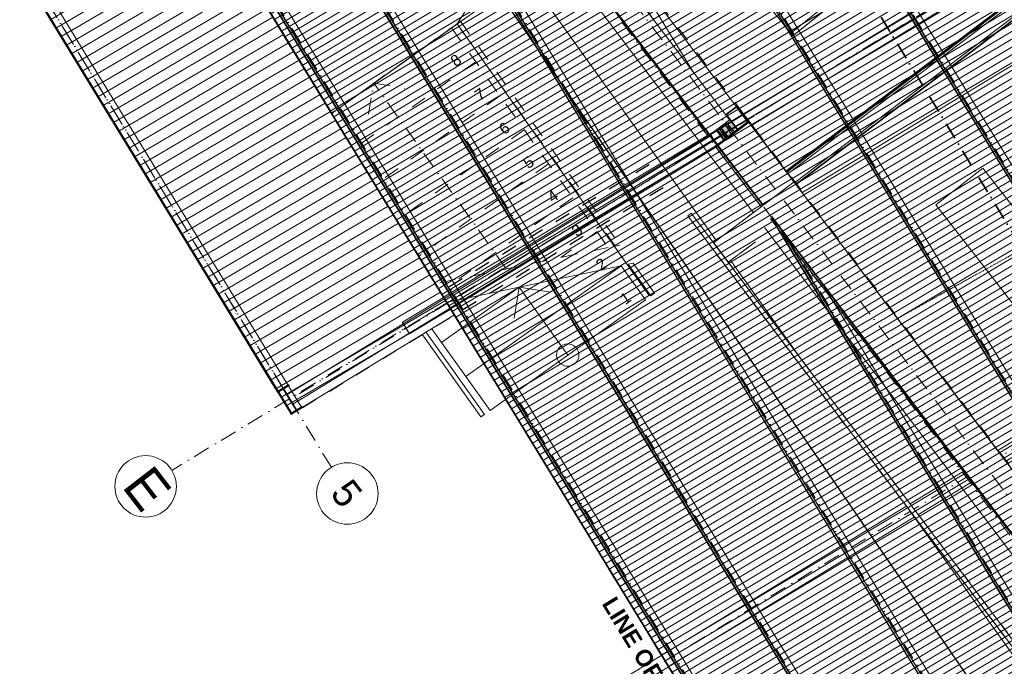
# Model space of a CAD drawing. Header units: millimetres. Extents: x -738537 to 1850049, y -250217 to 604013.
# Tile 197 of 204: x -152239 to -143427, y 486626 to 492414. Entities that reach past the tile are written whole.
import ezdxf

# ---------------------------------------------------------------- set-up
doc = ezdxf.new("R2010")
doc.units = ezdxf.units.MM
doc.header["$MEASUREMENT"] = 0
doc.set_wipeout_variables(frame=1)
for name, pattern in [('Dashed', [280, 140, -140]), ('DOT', [0.25, 0, -0.25]), ('Dot & Dashed', [280, 150, -60, 0, -70]), ('Hidden Line', [140, 100, -40]), ('Long Dashed', [700, 400, -300]), ('Wipeout_Contour', [1000, 0, -1000])]:
    doc.linetypes.add(name, pattern=pattern)
for name, color, linetype, lineweight in [('0_Pen_No__1', 214, 'Continuous', 35), ('0_Pen_No__128', 9, 'Continuous', 0), ('0_Pen_No__15', 7, 'Continuous', 20), ('0_Pen_No__161', 1, 'Continuous', 5), ('0_Pen_No__2', 1, 'Continuous', 25), ('0_Pen_No__3', 30, 'Continuous', 15), ('0_Pen_No__4', 5, 'Continuous', 5), ('0_Pen_No__41', 7, 'Continuous', 60), ('0_Pen_No__5', 4, 'Continuous', 5), ('0_Pen_No__6', 7, 'Continuous', 5), ('0_Pen_No__69', 255, 'Continuous', 20), ('0_Pen_No__90', 255, 'Continuous', 20)]:
    doc.layers.add(name, color=color, linetype=linetype, lineweight=lineweight)
for name, color, linetype, lineweight, true_color in [('0_Pen_No__168', 7, 'Continuous', 5, 0x996633), ('0_Pen_No__21', 7, 'Continuous', 0, 0x00ff4d), ('0_Pen_No__7', 7, 'Continuous', 5, 0x9f07ff)]:
    doc.layers.add(name, color=color, linetype=linetype, lineweight=lineweight, true_color=true_color)
doc.styles.add('GENERATED_STYLE_1', font='GOTHIC.TTF')
doc.styles.add('GENERATED_STYLE_3', font='GOTHICB.TTF')
doc.styles.add('GENERATED_STYLE_5', font='swisscbo.ttf')
pattern_1 = [(352.743617, (433276.26, 499609), (28.419635, 223.19795), []), (352.743617, (433285.73, 499683.4), (28.419635, 223.19795), [])]

msp = doc.modelspace()

# ---------------------------------------------------------------- linework, layer by layer
at = {"layer": '0_Pen_No__3', "color": 7, "linetype": 'Continuous', "lineweight": 15}
for p, q in [((-152492, 493280), (-151902.2, 492313)), ((-152466.4, 493295.7), (-151876.6, 492328.7)), ((-151954, 492397.9), (-151928.3, 492413.5)), ((-151951, 492393.1), (-151925.4, 492408.7)), ((-151937, 492370.1), (-151911.4, 492385.8)), ((-151925.8, 492351.7), (-151900.2, 492367.3)), ((-151923.5, 492348), (-151897.9, 492363.7)), ((-151918.5, 492339.7), (-151892.9, 492355.4)), ((-151918.1, 492339.2), (-151892.5, 492354.8)), ((-151895.8, 492302.6), (-151870.2, 492318.2)), ((-151895.1, 492301.4), (-151869.5, 492317)), ((-151893.1, 492298.1), (-151867.5, 492313.7)), ((-151889.7, 492292.6), (-151864.1, 492308.2)), ((-151878, 492273.4), (-151852.4, 492289)), ((-151877.5, 492272.5), (-151851.9, 492288.2)), ((-151865.3, 492252.5), (-151839.6, 492268.1)), ((-151822.3, 492182.1), (-151796.7, 492197.7)), ((-151814.9, 492169.9), (-151789.3, 492185.5)), ((-151799.6, 492144.9), (-151774, 492160.5)), ((-151792.2, 492132.7), (-151766.6, 492148.3)), ((-151772.4, 492100.3), (-151746.8, 492115.9)), ((-151772, 492099.5), (-151746.3, 492115.1)), ((-151770.2, 492096.6), (-151744.5, 492112.2)), ((-151742.8, 492051.7), (-151717.2, 492067.3)), ((-151732.8, 492035.4), (-151707.2, 492051))]:
    msp.add_line(p, q, dxfattribs=at)
msp.add_lwpolyline([(-161459.3, 523616.4), (-162528.4, 524819), (-165486.5, 522193.5), (-164417.7, 520986.2), (-165655.5, 519885.8), (-158661.4, 512020.6), (-161000.3, 509940.8), (-160550.1, 509434.5), (-160072.2, 509869.7), (-146311.3, 491713.3), (-146288.8, 491683.7), (-141875.7, 485860.3), (-134132.3, 489842.1), (-149778.1, 515524.1), (-150456.9, 515110.5), (-159275.2, 525087.2), (-159407, 524970.1), (-159640.9, 525233.1)], close=True, dxfattribs=at)

# ---------------------------------------------------------------- next in the draw order: wipeouts: each hides what was drawn before it
at = {"color": 254, "linetype": 'Wipeout_Contour', "lineweight": 0, "ltscale": 4357763.73173579}
msp.add_wipeout([(-149231.7, 495566.4), (-151654.9, 493828.1), (-149846.7, 491292.2), (-147885.5, 492689.7), (-147704.9, 492818.4), (-142495, 485532.1), (-141870.4, 485853.3), (-149134.5, 495438.3)], dxfattribs=at)

# ---------------------------------------------------------------- next in the draw order: hatches: boundary and pattern name
at = {"layer": '0_Pen_No__128', "linetype": 'Continuous', "lineweight": 0, "true_color": 0x2f2f2f}
h = msp.add_hatch(color=250, dxfattribs=at)
h.paths.add_polyline_path([(-145028.6, 496009.4), (-147092.2, 494411.9), (-144971.7, 491672.6), (-142908.1, 493270.1)])
h.paths.add_polyline_path([(-145038.8, 492438.4), (-146441.9, 494250.9), (-145209.2, 495205.2), (-143806.1, 493392.6)], flags=0)
h = msp.add_hatch(color=250, dxfattribs=at)
h.paths.add_polyline_path([(-140045.3, 489571.9), (-142374.4, 492580.7), (-144438, 490983.2), (-141720.2, 487472.2), (-139656.6, 489069.7)])
h.paths.add_polyline_path([(-141780.2, 488228.9), (-143787.7, 490822.2), (-142555, 491776.4), (-140547.5, 489183.2)], flags=0)

# ---------------------------------------------------------------- next in the draw order: linework, layer by layer
at = {"layer": '0_Pen_No__1', "color": 7, "linetype": 'Long Dashed', "lineweight": 35}
msp.add_line((-160444, 509624.4), (-144264.2, 483065.7), dxfattribs=at)
at = {"layer": '0_Pen_No__15', "color": 7, "linetype": 'Continuous', "lineweight": 20}
msp.add_line((-149846.7, 491292.2), (-151654.9, 493828.1), dxfattribs=at)
at = {"layer": '0_Pen_No__3', "color": 7, "linetype": 'Continuous', "lineweight": 15}
for p, q in [((-151902.2, 492313), (-151002.2, 490837.5)), ((-151876.6, 492328.7), (-150976.6, 490853.1)), ((-151707.4, 491993.6), (-151681.7, 492009.2)), ((-151687.5, 491961), (-151661.9, 491976.7)), ((-151664.9, 491923.9), (-151639.3, 491939.5)), ((-151662, 491919.2), (-151636.4, 491934.8)), ((-151644.3, 491890.2), (-151618.7, 491905.8)), ((-151633.2, 491872.1), (-151607.6, 491887.7)), ((-151630.5, 491867.6), (-151604.9, 491883.2)), ((-151627.4, 491862.5), (-151601.8, 491878.2)), ((-151623, 491855.2), (-151597.3, 491870.8)), ((-151622.2, 491853.9), (-151596.6, 491869.5)), ((-151616.2, 491844.1), (-151590.5, 491859.7)), ((-151613.3, 491839.4), (-151587.7, 491855)), ((-151591.9, 491804.3), (-151566.3, 491819.9)), ((-151591.8, 491804.2), (-151566.2, 491819.8)), ((-151591.7, 491804), (-151566.1, 491819.7)), ((-151590.8, 491802.5), (-151565.2, 491818.1)), ((-151574.8, 491776.2), (-151549.1, 491791.8)), ((-151556.8, 491746.7), (-151531.2, 491762.3)), ((-151519, 491684.8), (-151493.4, 491700.4)), ((-151511.4, 491672.4), (-151485.8, 491688)), ((-151509.6, 491669.3), (-151484, 491684.9)), ((-151484.2, 491627.8), (-151458.6, 491643.4)), ((-151477.8, 491617.2), (-151452.2, 491632.9)), ((-151446.9, 491566.6), (-151421.3, 491582.3)), ((-151425, 491530.7), (-151399.4, 491546.3)), ((-151415.7, 491515.3), (-151390.1, 491531)), ((-151413.4, 491511.6), (-151387.8, 491527.2)), ((-151412.4, 491510), (-151386.8, 491525.7)), ((-151411.1, 491507.9), (-151385.5, 491523.5)), ((-151406.2, 491499.9), (-151380.6, 491515.5)), ((-151404.6, 491497.2), (-151379, 491512.9)), ((-151383.5, 491462.6), (-151357.9, 491478.3)), ((-151378.3, 491454), (-151352.7, 491469.7)), ((-151371, 491442.1), (-151345.4, 491457.8)), ((-151356.3, 491418), (-151330.7, 491433.6)), ((-151355.9, 491417.4), (-151330.3, 491433)), ((-151355.2, 491416.2), (-151329.6, 491431.8)), ((-151340.8, 491392.5), (-151315.1, 491408.1)), ((-151330.8, 491376.2), (-151305.2, 491391.9)), ((-151317.4, 491354.3), (-151291.8, 491369.9)), ((-151308.5, 491339.7), (-151282.9, 491355.3)), ((-151298.3, 491322.8), (-151272.6, 491338.5)), ((-151289.6, 491308.7), (-151264, 491324.3)), ((-151252.1, 491247.2), (-151226.5, 491262.8)), ((-151250.4, 491244.4), (-151224.8, 491260.1)), ((-151239.8, 491227), (-151214.2, 491242.7)), ((-151239.2, 491226), (-151213.6, 491241.6)), ((-151233.9, 491217.4), (-151208.3, 491233)), ((-151193.8, 491151.6), (-151168.2, 491167.2)), ((-151193, 491150.2), (-151167.3, 491165.8)), ((-151154.6, 491087.3), (-151129, 491102.9)), ((-151153.7, 491085.8), (-151128.1, 491101.4)), ((-151147.2, 491075.1), (-151121.6, 491090.8)), ((-151146.6, 491074.3), (-151121, 491089.9)), ((-151131.8, 491049.9), (-151106.2, 491065.5)), ((-151120.5, 491031.5), (-151094.9, 491047.1)), ((-151109.9, 491014), (-151084.3, 491029.7)), ((-151109, 491012.5), (-151083.4, 491028.1)), ((-151102.8, 491002.5), (-151077.2, 491018.1)), ((-151098.8, 490995.8), (-151073.2, 491011.4)), ((-151094.8, 490989.2), (-151069.1, 491004.8)), ((-151075.3, 490957.3), (-151049.7, 490972.9)), ((-151073, 490953.5), (-151047.4, 490969.1)), ((-151047.8, 490912.2), (-151022.2, 490927.8)), ((-151045.5, 490908.4), (-151019.9, 490924.1)), ((-151035.1, 490891.4), (-151009.5, 490907)), ((-151004.2, 490840.7), (-150978.6, 490856.3)), ((-151002.2, 490837.5), (-150824.4, 490546)), ((-151002.1, 490837.3), (-150976.5, 490852.9)), ((-150982.7, 490805.5), (-150957.1, 490821.1)), ((-150982.2, 490804.7), (-150956.6, 490820.3)), ((-150981.2, 490803), (-150955.6, 490818.7)), ((-150978.2, 490798.2), (-150952.6, 490813.8)), ((-150976.6, 490853.1), (-150798.8, 490561.6)), ((-150969.5, 490783.9), (-150943.9, 490799.5)), ((-150945.9, 490745.1), (-150920.2, 490760.7)), ((-150944.9, 490743.6), (-150919.3, 490759.2)), ((-150928.5, 490716.6), (-150902.9, 490732.2)), ((-150900.1, 490670.1), (-150874.5, 490685.7)), ((-150891.9, 490656.7), (-150866.3, 490672.3)), ((-150881, 490638.7), (-150855.3, 490654.3)), ((-150863.2, 490609.5), (-150837.6, 490625.2)), ((-150857.1, 490599.5), (-150831.5, 490615.2)), ((-150842.4, 490575.5), (-150816.8, 490591.1)), ((-150840.3, 490572), (-150814.7, 490587.7)), ((-150824.4, 490546), (-149993, 489182.8)), ((-150816.9, 490533.6), (-150791.2, 490549.2)), ((-150798.8, 490561.6), (-149967.4, 489198.4)), ((-150796.3, 490499.9), (-150770.7, 490515.5)), ((-150794.2, 490496.3), (-150768.5, 490512)), ((-150789, 490487.8), (-150763.3, 490503.4)), ((-150782.6, 490477.5), (-150757, 490493.1)), ((-150769.7, 490456.3), (-150744.1, 490471.9)), ((-150752.4, 490427.9), (-150726.8, 490443.5)), ((-150743.6, 490413.4), (-150718, 490429.1)), ((-150731, 490392.8), (-150705.4, 490408.4)), ((-150724.4, 490382), (-150698.8, 490397.6)), ((-150705.5, 490350.9), (-150679.9, 490366.6)), ((-150702.8, 490346.6), (-150677.2, 490362.2)), ((-150699, 490340.3), (-150673.3, 490355.9)), ((-150690.6, 490326.6), (-150665, 490342.2)), ((-150681.3, 490311.3), (-150655.7, 490327)), ((-150674.1, 490299.6), (-150648.5, 490315.2)), ((-150655.8, 490269.5), (-150630.2, 490285.1)), ((-150652.2, 490263.6), (-150626.6, 490279.2)), ((-150638.5, 490241.1), (-150612.8, 490256.7)), ((-150635, 490235.4), (-150609.4, 490251.1)), ((-150628.3, 490224.5), (-150602.7, 490240.1)), ((-150612.2, 490198.1), (-150586.6, 490213.7)), ((-150578.2, 490142.3), (-150552.6, 490157.9)), ((-150576.9, 490140.1), (-150551.3, 490155.7)), ((-150565.9, 490122.1), (-150540.3, 490137.7)), ((-150565.4, 490121.3), (-150539.8, 490136.9)), ((-150555, 490104.2), (-150529.3, 490119.8)), ((-150547.4, 490091.8), (-150521.8, 490107.4)), ((-150546.6, 490090.5), (-150521, 490106.1)), ((-150506.5, 490024.7), (-150480.9, 490040.3)), ((-150504.8, 490022), (-150479.2, 490037.6)), ((-150479.9, 489981), (-150454.2, 489996.7)), ((-150473.6, 489970.7), (-150448, 489986.3)), ((-150469, 489963.2), (-150443.4, 489978.8)), ((-150459.7, 489948), (-150434.1, 489963.6)), ((-150435.4, 489908.1), (-150409.8, 489923.7)), ((-150432.5, 489903.4), (-150406.9, 489919)), ((-150409, 489864.9), (-150383.4, 489880.5)), ((-150401.4, 489852.5), (-150375.8, 489868.1)), ((-150399.2, 489848.8), (-150373.6, 489864.5)), ((-150389.5, 489832.9), (-150363.9, 489848.5)), ((-150374, 489807.5), (-150348.4, 489823.1)), ((-150364.8, 489792.4), (-150339.2, 489808)), ((-150350, 489768.1), (-150324.4, 489783.7)), ((-150313.7, 489708.6), (-150288.1, 489724.3)), ((-150310.8, 489703.8), (-150285.2, 489719.4)), ((-150300.4, 489686.8), (-150274.8, 489702.4)), ((-150297.6, 489682.2), (-150272, 489697.8)), ((-150296.1, 489679.8), (-150270.5, 489695.4)), ((-150275.9, 489646.7), (-150250.3, 489662.3)), ((-150269.5, 489636.1), (-150243.9, 489651.8)), ((-150268.9, 489635.1), (-150243.3, 489650.7)), ((-150267.2, 489632.4), (-150241.6, 489648)), ((-150260.9, 489622.1), (-150235.3, 489637.7)), ((-150236.8, 489582.5), (-150211.2, 489598.1)), ((-150234.7, 489579.1), (-150209.1, 489594.8)), ((-150233.3, 489576.9), (-150207.7, 489592.5)), ((-150199.1, 489520.7), (-150173.5, 489536.3)), ((-150168.4, 489470.5), (-150142.8, 489486.1)), ((-150165.7, 489465.9), (-150140, 489481.5)), ((-150163.8, 489462.8), (-150138.1, 489478.4)), ((-150156, 489450.1), (-150130.4, 489465.7)), ((-150149.1, 489438.8), (-150123.5, 489454.4)), ((-150123, 489396), (-150097.4, 489411.6)), ((-150122.9, 489395.8), (-150097.3, 489411.4)), ((-150087.8, 489338.2), (-150062.2, 489353.8)), ((-150086.4, 489336), (-150060.8, 489351.6)), ((-150055.9, 489285.9), (-150030.3, 489301.6)), ((-149993, 489182.8), (-149967.4, 489198.4)), ((-149993, 489182.8), (-149934.3, 489086.6)), ((-149967.4, 489198.4), (-149908.7, 489102.2)), ((-149831.8, 489149.1), (-149934.3, 489086.6)), ((-149875.3, 489111.1), (-149826.7, 489140.7)), ((-149826.7, 489140.7), (-149831.8, 489149.1)), ((-149934.3, 489086.6), (-149908.7, 489102.2)), ((-149934.3, 489086.6), (-149929.2, 489078.2)), ((-149929.2, 489078.2), (-149880.6, 489107.8)), ((-149880.6, 489107.8), (-149765.8, 488919.7)), ((-149760.5, 488922.9), (-149875.3, 489111.1)), ((-149765.8, 488919.7), (-149814.4, 488890)), ((-149814.4, 488890), (-149809.3, 488881.7)), ((-149809.3, 488881.7), (-149706.9, 488944.2)), ((-149712, 488952.5), (-149760.5, 488922.9)), ((-149706.9, 488944.2), (-149712, 488952.5))]:
    msp.add_line(p, q, dxfattribs=at)
for points in [[(-145028.6, 496009.4), (-147092.2, 494411.9), (-144971.7, 491672.6), (-142908.1, 493270.1)], [(-149231.7, 495566.4), (-151654.9, 493828.1), (-149846.7, 491292.2), (-147885.5, 492689.7), (-147704.9, 492818.4), (-142495, 485532.1), (-141870.4, 485853.3), (-149134.5, 495438.3)], [(-140045.3, 489571.9), (-142374.4, 492580.7), (-144438, 490983.2), (-141720.2, 487472.2), (-139656.6, 489069.7)], [(-141780.2, 488228.9), (-143787.7, 490822.2), (-142555, 491776.4), (-140547.5, 489183.2)]]:
    msp.add_lwpolyline(points, close=True, dxfattribs=at)
at = {"layer": '0_Pen_No__5', "color": 7, "linetype": 'Dot & Dashed', "lineweight": 5}
for p, q in [((-149449.8, 488407.4), (-153263.4, 494660)), ((-150877.1, 488380.1), (-150877.1, 488380.1)), ((-150877.1, 488380.1), (-150877.1, 488380.1)), ((-149449.8, 488407.4), (-149449.8, 488407.4)), ((-149449.8, 488407.4), (-149449.8, 488407.4))]:
    msp.add_line(p, q, dxfattribs=at)
at = {"layer": '0_Pen_No__5', "color": 7, "linetype": 'Continuous', "lineweight": 5}
msp.add_circle((-151112, 488237), 275, dxfattribs=at)
msp.add_circle((-151112, 488237), 275, dxfattribs=at)
at = {"layer": '0_Pen_No__5', "color": 7, "linetype": 'Dot & Dashed', "lineweight": 5}
for p in [(-150877.1, 488380.1), (-150877.1, 488380.1), (-150877.1, 488380.1), (-150877.1, 488380.1), (-149449.8, 488407.4), (-149449.8, 488407.4), (-149449.8, 488407.4), (-149449.8, 488407.4)]:
    msp.add_point(p, dxfattribs=at)
at = {"layer": '0_Pen_No__6', "color": 7, "linetype": 'Continuous', "lineweight": 5}
msp.add_line((-151510.6, 493822.6), (-149759.2, 491354.6), dxfattribs=at)
msp.add_lwpolyline([(-151476.3, 493817.4), (-151544.9, 493827.7), (-149779.6, 491340.2), (-149738.8, 491369)], close=True, dxfattribs=at)
at = {"layer": '0_Pen_No__7', "color": 250, "linetype": 'Dashed', "lineweight": 5, "true_color": 0x3f3f3f}
msp.add_line((-149846.7, 491292.2), (-149814.1, 491315.4), dxfattribs=at)

# ---------------------------------------------------------------- next in the draw order: texts
at = {"layer": '0_Pen_No__5', "color": 7, "linetype": 'Continuous', "lineweight": 5, "insert": (-151331, 488234.1), "char_height": 350, "attachment_point": 7, "rotation": 307.74362, "style": 'GENERATED_STYLE_1'}
msp.add_mtext('\\A1;{\\pql;\\fCentury Gothic|b0|i0|c0|p34;E}', dxfattribs=at)
msp.add_mtext('\\A1;{\\pql;\\fCentury Gothic|b0|i0|c0|p34;E}', dxfattribs=at)

# ---------------------------------------------------------------- next in the draw order: wipeouts: each hides what was drawn before it
at = {"color": 254, "linetype": 'Wipeout_Contour', "lineweight": 0, "ltscale": 3274114.801400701}
msp.add_wipeout([(-149340.7, 495713.2), (-141882.9, 485858.3), (-134439.9, 489683.9), (-140343.8, 499375), (-143093.9, 497699.8), (-144273.6, 499635.7)], dxfattribs=at)

# ---------------------------------------------------------------- next in the draw order: hatches: boundary and pattern name
at = {"layer": '0_Pen_No__128', "linetype": 'Continuous', "lineweight": 0}
h = msp.add_hatch(dxfattribs=at)
h.set_pattern_fill('PATTERN__TILES_ANGLED', color=9, style=0, pattern_type=2)
h.set_pattern_definition([(31.22, (-141300, 493150), (-207350, 342060), []), (121.22, (-141300, 493150), (342060, 207350), [])])
h.paths.add_polyline_path([(-149340.7, 495713.2), (-141882.9, 485858.3), (-134439.9, 489683.9), (-140343.8, 499375), (-143093.9, 497699.8), (-144273.6, 499635.7)])
at = {"layer": '0_Pen_No__7', "linetype": 'Continuous', "lineweight": 5, "true_color": 0x3f3f3f}
for points in [[(-146003.9, 491497.8), (-145902.9, 491364.6), (-145815.3, 491431.1), (-145916.2, 491564.3)], [(-145804.9, 491425.6), (-145896.5, 491356.1), (-145425.1, 490734.1), (-145333.4, 490803.6)]]:
    msp.add_hatch(color=250, dxfattribs=at).paths.add_polyline_path(points)

# ---------------------------------------------------------------- next in the draw order: linework, layer by layer
at = {"layer": '0_Pen_No__1', "color": 7, "linetype": 'Dot & Dashed', "lineweight": 35}
msp.add_line((-157791, 514205), (-135467, 477560.9), dxfattribs=at)
at = {"layer": '0_Pen_No__1', "color": 7, "linetype": 'Continuous', "lineweight": 35}
for p, q in [((-145824.6, 491633.7), (-145916.2, 491564.3)), ((-145824.6, 491633.7), (-145916.2, 491564.3)), ((-145916.2, 491564.3), (-146003.9, 491497.8)), ((-145916.2, 491564.3), (-146003.9, 491497.8)), ((-145916.2, 491564.3), (-145815.3, 491431.1)), ((-146063.7, 491452.5), (-146095.5, 491428.4)), ((-146063.7, 491452.5), (-146095.5, 491428.4)), ((-146063.7, 491452.5), (-146095.5, 491428.4)), ((-146003.9, 491497.8), (-146063.7, 491452.5)), ((-146003.9, 491497.8), (-146063.7, 491452.5)), ((-146003.9, 491497.8), (-145902.9, 491364.6)), ((-145896.5, 491356.1), (-145425.1, 490734.1)), ((-145804.9, 491425.6), (-145333.4, 490803.6)), ((-145281.6, 490842.8), (-145333.4, 490803.6)), ((-145281.6, 490842.8), (-145333.4, 490803.6)), ((-145241.8, 490873), (-145281.6, 490842.8)), ((-145241.8, 490873), (-145281.6, 490842.8)), ((-145241.8, 490873), (-145281.6, 490842.8)), ((-145425.1, 490734.1), (-145516.7, 490664.6)), ((-145425.1, 490734.1), (-145516.7, 490664.6)), ((-145333.4, 490803.6), (-145425.1, 490734.1)), ((-145333.4, 490803.6), (-145425.1, 490734.1))]:
    msp.add_line(p, q, dxfattribs=at)
for points in [[(-145289.9, 490940.3), (-142329, 493185.7)], [(-145723.6, 491500.5), (-145824.6, 491633.7)], [(-146095.5, 491428.4), (-145994.6, 491295.1)], [(-145994.6, 491295.1), (-145723.6, 491500.5)], [(-145713.2, 491495.1), (-145988.2, 491286.7)], [(-145241.8, 490873), (-145713.2, 491495.1)], [(-145988.2, 491286.7), (-145516.7, 490664.6)], [(-145377.5, 491055.9), (-145362.4, 491035.9)]]:
    msp.add_lwpolyline(points, dxfattribs=at)
at = {"layer": '0_Pen_No__15', "color": 7, "linetype": 'Continuous', "lineweight": 20}
msp.add_line((-149846.7, 491292.2), (-148325.2, 492377.1), dxfattribs=at)
at = {"layer": '0_Pen_No__168', "color": 25, "linetype": 'Continuous', "lineweight": 5, "true_color": 0x996633}
msp.add_lwpolyline([(-149340.7, 495713.2), (-141882.9, 485858.3), (-134439.9, 489683.9), (-140343.8, 499375), (-143093.9, 497699.8), (-144273.6, 499635.7)], close=True, dxfattribs=at)
at = {"layer": '0_Pen_No__2', "color": 7, "linetype": 'Continuous', "lineweight": 25}
for p, q in [((-144399.4, 489731.2), (-147944.5, 493857.9)), ((-142949, 485362.4), (-148047.4, 492804.3)), ((-138247.8, 478704.2), (-144399.4, 489731.2))]:
    msp.add_line(p, q, dxfattribs=at)
at = {"layer": '0_Pen_No__2', "color": 7, "linetype": 'DOT', "lineweight": 25}
msp.add_line((-144399.4, 489731.2), (-141779.5, 491192.8), dxfattribs=at)
at = {"layer": '0_Pen_No__2', "color": 7, "linetype": 'Dashed', "lineweight": 25}
for p, q in [((-149831.8, 489149.1), (-146541.1, 491156.9)), ((-149706.9, 488944.2), (-146395.4, 490964.6))]:
    msp.add_line(p, q, dxfattribs=at)
at = {"layer": '0_Pen_No__2', "color": 7, "linetype": 'Continuous', "lineweight": 25}
for points in [[(-145896.5, 491356.1), (-145804.9, 491425.6), (-145742, 491342.7), (-145833.7, 491273.2)], [(-145487.9, 490817), (-145396.2, 490886.4), (-145333.4, 490803.6), (-145425.1, 490734.1)]]:
    msp.add_lwpolyline(points, close=True, dxfattribs=at)
at = {"layer": '0_Pen_No__21', "color": 100, "linetype": 'Continuous', "lineweight": 0, "true_color": 0x00ff4d}
for p, q in [((-142403.8, 493279.5), (-145362.4, 491035.9)), ((-145302, 490956.3), (-142341.5, 493201.3))]:
    msp.add_line(p, q, dxfattribs=at)
msp.add_lwpolyline([(-145362.4, 491035.9), (-145302, 490956.3)], dxfattribs=at)
at = {"layer": '0_Pen_No__3', "color": 7, "linetype": 'Continuous', "lineweight": 15}
for p, q in [((-147543, 493901.1), (-145824.6, 491633.7)), ((-147813.9, 493695.8), (-146095.5, 491428.4)), ((-145818.3, 491645.3), (-145823.9, 491641.1)), ((-145818.3, 491645.3), (-145823.9, 491641.1)), ((-145823.9, 491641.1), (-145718.5, 491502)), ((-145603.3, 491361.6), (-145818.3, 491645.3)), ((-146098.8, 491432.7), (-146104.4, 491428.5)), ((-146104.4, 491428.5), (-145889.4, 491144.8)), ((-145993.4, 491293.6), (-146098.8, 491432.7)), ((-145718.5, 491502), (-145993.4, 491293.6)), ((-145989.2, 491288.1), (-145714.3, 491496.5)), ((-145714.3, 491496.5), (-145608.9, 491357.4)), ((-145608.9, 491357.4), (-145603.3, 491361.6)), ((-145883.8, 491149), (-145989.2, 491288.1)), ((-145889.4, 491144.8), (-145883.8, 491149)), ((-141859.4, 486409.9), (-145241.8, 490873)), ((-142134.3, 486201.5), (-145516.7, 490664.6))]:
    msp.add_line(p, q, dxfattribs=at)
at = {"layer": '0_Pen_No__3', "color": 7, "linetype": 'Hidden Line', "lineweight": 15}
for points in [[(-145309.2, 490962), (-146030.1, 490417.7)], [(-146229, 490681.9), (-146260.9, 490657.8)], [(-146260.9, 490657.8), (-142063.5, 485085.2)], [(-142051.9, 485136.3), (-146229, 490681.9)], [(-146030.1, 490417.7), (-145897.6, 490242.2)], [(-145897.6, 490242.2), (-145655.2, 490425.2)]]:
    msp.add_lwpolyline(points, dxfattribs=at)
at = {"layer": '0_Pen_No__4', "color": 7, "linetype": 'Continuous', "lineweight": 5}
for p, q in [((-145338.6, 492293.2), (-144894.5, 492649.9)), ((-144875.7, 492626.5), (-145319.8, 492269.8)), ((-145319.8, 492269.8), (-145338.6, 492293.2))]:
    msp.add_line(p, q, dxfattribs=at)
msp.add_lwpolyline([(-146134.3, 494241.5), (-144852.3, 492645.3), (-145319.8, 492269.8), (-146601.8, 493866.1)], close=True, dxfattribs=at)
at = {"layer": '0_Pen_No__41', "color": 7, "linetype": 'Continuous', "lineweight": 60}
for points in [[(-142419.4, 493299.1), (-145377.5, 491055.9)], [(-145302, 490956.3), (-145289.9, 490940.3)]]:
    msp.add_lwpolyline(points, dxfattribs=at)
at = {"layer": '0_Pen_No__5', "color": 7, "linetype": 'Dot & Dashed', "lineweight": 5}
for p, q in [((-170943, 524499.7), (-136359.9, 478867.9)), ((-135238.8, 497907.2), (-150877.1, 488380.1)), ((-149116.8, 491567), (-149070.1, 491846)), ((-149070.1, 491846), (-148791.1, 491799.2)), ((-147884.6, 490183.3), (-149070.1, 491846))]:
    msp.add_line(p, q, dxfattribs=at)
at = {"layer": '0_Pen_No__5', "color": 7, "linetype": 'Continuous', "lineweight": 5}
for p, q in [((-147815.2, 489741.5), (-147768.5, 490020.5)), ((-147768.5, 490020.5), (-147489.5, 489973.7)), ((-147334.6, 489412), (-147768.5, 490020.5))]:
    msp.add_line(p, q, dxfattribs=at)
msp.add_circle((-149306.6, 488172.6), 275, dxfattribs=at)
msp.add_circle((-149306.6, 488172.6), 275, dxfattribs=at)
for start, end in [(35.49032, 215.49032), (215.49032, 35.49032)]:
    msp.add_arc((-147334.6, 489412), 100, start, end, dxfattribs=at)
at = {"layer": '0_Pen_No__6', "color": 7, "linetype": 'Continuous', "lineweight": 5}
for p, q in [((-147776.6, 493630), (-146148.8, 491482.1)), ((-146109, 491512.3), (-147736.8, 493660.2)), ((-146109, 491512.3), (-146148.8, 491482.1)), ((-146148.8, 491482.1), (-146103.5, 491422.3)), ((-146063.7, 491452.5), (-146109, 491512.3)), ((-143619.3, 491084.6), (-144040.6, 490756.6)), ((-142671.3, 489867.1), (-143619.3, 491084.6)), ((-145236.3, 490783), (-145281.6, 490842.8)), ((-145241.8, 490873), (-145196.5, 490813.2)), ((-145196.5, 490813.2), (-145236.3, 490783)), ((-145196.5, 490813.2), (-141904.7, 486469.7)), ((-141944.5, 486439.5), (-145236.3, 490783)), ((-144040.6, 490756.6), (-143092.5, 489539.1))]:
    msp.add_line(p, q, dxfattribs=at)
at = {"layer": '0_Pen_No__69', "color": 255, "linetype": 'Dot & Dashed', "lineweight": 20}
for p, q in [((-136059.6, 493016.1), (-146846.8, 486441.5)), ((-145969.8, 491303.3), (-141946.1, 486031.6))]:
    msp.add_line(p, q, dxfattribs=at)
at = {"layer": '0_Pen_No__7', "color": 250, "linetype": 'Continuous', "lineweight": 5, "true_color": 0x3f3f3f}
for p, q in [((-148325.2, 492377.1), (-148047.4, 492804.3)), ((-146608.9, 489946.9), (-148325.2, 492377.1)), ((-146856.3, 490211.9), (-148246.7, 489220.5)), ((-147768.5, 490020.5), (-148463.6, 489524.8)), ((-146639.4, 489907.7), (-148029.7, 488916.3))]:
    msp.add_line(p, q, dxfattribs=at)
at = {"layer": '0_Pen_No__7', "color": 250, "linetype": 'Dashed', "lineweight": 5, "true_color": 0x3f3f3f}
for p, q in [((-148326.1, 492376.5), (-148293.5, 492399.7)), ((-148293.5, 492399.7), (-146865.6, 490397.2)), ((-149765.3, 491350.3), (-148374.9, 492341.6)), ((-148374.9, 492341.6), (-146972.5, 490374.7)), ((-146908.4, 490388.2), (-148326.1, 492376.5)), ((-148158, 492037.4), (-149548.3, 491046)), ((-147941, 491733.1), (-149331.4, 490741.8)), ((-147724.1, 491428.9), (-149114.5, 490437.5)), ((-148796.7, 489991.9), (-149765.3, 491350.3)), ((-148903.5, 489969.5), (-149846.7, 491292.2)), ((-149814.1, 491315.4), (-148860.8, 489978.4)), ((-147507.2, 491124.6), (-148897.5, 490133.3)), ((-147290.2, 490820.4), (-148308.5, 490094.3)), ((-147073.3, 490516.2), (-147396.4, 490285.8)), ((-146972.5, 490374.7), (-148796.7, 489991.9)), ((-146865.6, 490397.2), (-146908.4, 490388.2)), ((-148860.8, 489978.4), (-148903.5, 489969.5))]:
    msp.add_line(p, q, dxfattribs=at)
at = {"layer": '0_Pen_No__7', "color": 250, "linetype": 'Continuous', "lineweight": 5, "true_color": 0x3f3f3f}
for points in [[(-146639.4, 489907.7), (-148029.7, 488916.3), (-148680.6, 489829), (-146856.3, 490211.9)], [(-146558, 489965.7), (-146590.6, 489942.5), (-146792.2, 490225.4), (-146749.5, 490234.3)], [(-148078.6, 488881.5), (-148111.2, 488858.2), (-148787.4, 489806.6), (-148744.7, 489815.6)]]:
    msp.add_lwpolyline(points, close=True, dxfattribs=at)
at = {"layer": '0_Pen_No__90', "color": 255, "linetype": 'Continuous', "lineweight": 20}
for p, q in [((-145981.8, 491444.9), (-148232.7, 494393.8)), ((-136090.9, 493067.3), (-146860.2, 486503.6)), ((-136028.4, 492964.9), (-146797.7, 486401.1)), ((-146021.5, 491414.5), (-145981.8, 491444.9)), ((-146050.8, 491376.8), (-147948.7, 490217.4)), ((-146061.3, 491384.2), (-146021.5, 491414.5)), ((-146024.7, 491334.1), (-146050.8, 491376.8)), ((-147896.6, 490132.1), (-145998.7, 491291.5)), ((-145998.7, 491291.5), (-146024.7, 491334.1)), ((-145969.8, 491303.3), (-146009.5, 491273)), ((-146009.5, 491273), (-143997.7, 488637.2)), ((-145930, 491333.7), (-145969.8, 491303.3)), ((-143918.2, 488697.8), (-145930, 491333.7)), ((-141906.3, 486062), (-143918.2, 488697.8)), ((-143997.7, 488637.2), (-141985.8, 486001.3))]:
    msp.add_line(p, q, dxfattribs=at)

# ---------------------------------------------------------------- next in the draw order: texts
at = {"layer": '0_Pen_No__5', "color": 7, "linetype": 'Continuous', "lineweight": 5, "insert": (-149470.2, 488169.4), "char_height": 250, "attachment_point": 7, "rotation": 307.74362, "style": 'GENERATED_STYLE_1'}
msp.add_mtext('\\A1;{\\pql;\\fCentury Gothic|b0|i0|c0|p34;5}', dxfattribs=at)
msp.add_mtext('\\A1;{\\pql;\\fCentury Gothic|b0|i0|c0|p34;5}', dxfattribs=at)
at = {"layer": '0_Pen_No__6', "color": 7, "linetype": 'Continuous', "lineweight": 5, "insert": (-147034.9, 487186.4), "char_height": 150, "attachment_point": 7, "rotation": 301.35025, "style": 'GENERATED_STYLE_5'}
msp.add_mtext('\\A1;{\\pql;\\fArial|b1|i0|c0|p34;LINE OF ROOF ABOVE}', dxfattribs=at)
at = {"layer": '0_Pen_No__7', "color": 250, "linetype": 'Continuous', "lineweight": 5, "true_color": 0x3f3f3f, "char_height": 100, "attachment_point": 7, "rotation": 35.49032, "style": 'GENERATED_STYLE_3'}
for s, insert in [('\\A1;{\\pql;\\fArial|b0|i0|c0|p34;8}', (-148337.4, 491986)), ('\\A1;{\\pql;\\fArial|b0|i0|c0|p34;7}', (-148121.4, 491683.1)), ('\\A1;{\\pql;\\fArial|b0|i0|c0|p34;6}', (-147903.5, 491377.5)), ('\\A1;{\\pql;\\fArial|b0|i0|c0|p34;5}', (-147686.6, 491073.3)), ('\\A1;{\\pql;\\fArial|b0|i0|c0|p34;4}', (-147470.6, 490770.4)), ('\\A1;{\\pql;\\fArial|b0|i0|c0|p34;3}', (-147252.6, 490464.7)), ('\\A1;{\\pql;\\fArial|b0|i0|c0|p34;2}', (-147036.7, 490161.9)), ('\\A1;{\\pql;\\fArial|b0|i0|c0|p34;1}', (-146819.8, 489857.6))]:
    msp.add_mtext(s, dxfattribs=dict(at, insert=insert))

# ---------------------------------------------------------------- next in the draw order: wipeouts: each hides what was drawn before it
at = {"color": 254, "linetype": 'Wipeout_Contour', "lineweight": 0, "ltscale": 2183218.310829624}
msp.add_wipeout([(-151142, 494355.4), (-152601.3, 493466.4), (-149808.6, 488882.2), (-148349.2, 489771.2)], dxfattribs=at)

# ---------------------------------------------------------------- next in the draw order: hatches: boundary and pattern name
at = {"layer": '0_Pen_No__7', "linetype": 'Continuous', "lineweight": 5, "true_color": 0x3f3f3f}
h = msp.add_hatch(dxfattribs=at)
h.set_pattern_fill('HATCH__BRICK', color=250, style=0, pattern_type=2)
h.set_pattern_definition([(30.4483, (-150475.28, 491618.81), (-45.6085, 77.5878), [])])
h.paths.add_polyline_path([(-151142, 494355.4), (-152601.3, 493466.4), (-149808.6, 488882.2), (-148349.2, 489771.2)])
h = msp.add_hatch(dxfattribs=at)
h.set_pattern_fill('STEEL', color=250, style=0, pattern_type=2)
h.set_pattern_definition(pattern_1)
h.paths.add_polyline_path([(-149809.3, 488881.7), (-149706.9, 488944.2), (-149712, 488952.5), (-149760.5, 488922.9), (-149875.3, 489111.1), (-149826.7, 489140.7), (-149831.8, 489149.1), (-149934.3, 489086.6), (-149929.2, 489078.2), (-149880.6, 489107.8), (-149765.8, 488919.7), (-149814.4, 488890)])

# ---------------------------------------------------------------- next in the draw order: linework, layer by layer
at = {"layer": '0_Pen_No__1', "color": 7, "linetype": 'Long Dashed', "lineweight": 35}
msp.add_line((-160444, 509624.4), (-144272.3, 483079.1), dxfattribs=at)
at = {"layer": '0_Pen_No__3', "color": 7, "linetype": 'Continuous', "lineweight": 15}
for p, q in [((-149831.8, 489149.1), (-149934.3, 489086.6)), ((-149875.3, 489111.1), (-149826.7, 489140.7)), ((-149826.7, 489140.7), (-149831.8, 489149.1)), ((-149934.3, 489086.6), (-149929.2, 489078.2)), ((-149929.2, 489078.2), (-149880.6, 489107.8)), ((-149880.6, 489107.8), (-149765.8, 488919.7)), ((-149760.5, 488922.9), (-149875.3, 489111.1)), ((-149765.8, 488919.7), (-149814.4, 488890)), ((-149814.4, 488890), (-149809.3, 488881.7)), ((-149809.3, 488881.7), (-149706.9, 488944.2)), ((-149712, 488952.5), (-149760.5, 488922.9)), ((-149706.9, 488944.2), (-149712, 488952.5))]:
    msp.add_line(p, q, dxfattribs=at)
msp.add_lwpolyline([(-151142, 494355.4), (-152601.3, 493466.4), (-149808.6, 488882.2), (-148349.2, 489771.2)], close=True, dxfattribs=at)
at = {"layer": '0_Pen_No__4', "color": 7, "linetype": 'Dashed', "lineweight": 5}
msp.add_lwpolyline([(-133797, 489461), (-133796.9, 489460.9), (-144272.3, 483079.1), (-144272.4, 483079.2), (-160443.9, 509624.3), (-160444, 509624.4), (-149968.6, 516006.1), (-149968.5, 516006)], close=True, dxfattribs=at)
at = {"layer": '0_Pen_No__5', "color": 7, "linetype": 'Dot & Dashed', "lineweight": 5}
msp.add_line((-149449.8, 488407.4), (-153263.4, 494660), dxfattribs=at)
at = {"layer": '0_Pen_No__6', "color": 7, "linetype": 'Continuous', "lineweight": 5}
for p, q in [((-140110.3, 485614.7), (-156282, 512159.9)), ((-140108.4, 485615.9), (-156280.1, 512161.1)), ((-140106.7, 485616.9), (-156278.4, 512162.1)), ((-140093.3, 485625), (-156265, 512170.3)), ((-140091.5, 485626.2), (-156263.1, 512171.4)), ((-140038, 485658.7), (-156209.7, 512203.9)), ((-140964.3, 485094.4), (-157136, 511639.7)), ((-140962.4, 485095.6), (-157134.1, 511640.8)), ((-140960.7, 485096.6), (-157132.4, 511641.8)), ((-140947.3, 485104.8), (-157119, 511650)), ((-140945.5, 485105.9), (-157117.1, 511651.1)), ((-140892, 485138.4), (-157063.7, 511683.7)), ((-141818.3, 484574.2), (-157990, 511119.4)), ((-141816.4, 484575.3), (-157988.1, 511120.5)), ((-141814.7, 484576.3), (-157986.4, 511121.6)), ((-141801.3, 484584.5), (-157973, 511129.7)), ((-141799.5, 484585.6), (-157971.1, 511130.9)), ((-141746.1, 484618.2), (-157917.7, 511163.4)), ((-142597.9, 484094.4), (-158771.7, 510643.1)), ((-142670.2, 484050.4), (-158844, 510599.1)), ((-142668.3, 484051.6), (-158842.1, 510600.3)), ((-142666.6, 484052.6), (-158840.4, 510601.3)), ((-142653.2, 484060.7), (-158827, 510609.5)), ((-142651.3, 484061.9), (-158825.1, 510610.6)), ((-143451.9, 483574.1), (-159625.7, 510122.9)), ((-143524.2, 483530.1), (-159698, 510078.9)), ((-143522.3, 483531.3), (-159696.1, 510080)), ((-143520.6, 483532.3), (-159694.4, 510081)), ((-143507.2, 483540.5), (-159681, 510089.2)), ((-143505.3, 483541.6), (-159679.1, 510090.3)), ((-144198.7, 483114.1), (-160374.8, 509666.5)), ((-144196.9, 483115.2), (-160372.9, 509667.7)), ((-144143.4, 483147.8), (-160319.5, 509700.2)), ((-144215.7, 483103.8), (-160391.8, 509656.2)), ((-144213.8, 483104.9), (-160389.9, 509657.3)), ((-144212.1, 483105.9), (-160388.2, 509658.4)), ((-141781.9, 485843), (-159600.3, 509384.5)), ((-141925.4, 485734.3), (-159743.8, 509275.9))]:
    msp.add_line(p, q, dxfattribs=at)
at = {"layer": '0_Pen_No__6', "color": 7, "linetype": 'Dot & Dashed', "lineweight": 5}
for p, q in [((-140083.6, 485631), (-156255.3, 512176.2)), ((-140937.6, 485110.7), (-157109.3, 511655.9)), ((-141791.6, 484590.4), (-157963.3, 511135.7)), ((-142643.5, 484066.7), (-158817.3, 510615.4)), ((-143497.5, 483546.4), (-159671.3, 510095.1))]:
    msp.add_line(p, q, dxfattribs=at)
at = {"layer": '0_Pen_No__69', "color": 255, "linetype": 'Dot & Dashed', "lineweight": 20}
for p, q in [((-144189, 483120), (-160365.1, 509672.5)), ((-141855.7, 485791.4), (-159674.2, 509333)), ((-150523.3, 497312.3), (-146021.5, 491414.5)), ((-138011.3, 496218.2), (-148798.4, 489643.6)), ((-152565.7, 493516.2), (-149758.1, 488912.9)), ((-146024.7, 491334.1), (-149820.6, 489015.4))]:
    msp.add_line(p, q, dxfattribs=at)
at = {"layer": '0_Pen_No__90', "color": 255, "linetype": 'Continuous', "lineweight": 20}
for p, q in [((-138042.5, 496269.4), (-148811.8, 489705.7)), ((-137980, 496167), (-148749.4, 489603.2)), ((-148312.2, 494333.1), (-146061.3, 491384.2)), ((-151119.2, 491240.6), (-152523.1, 493542.2)), ((-152608.4, 493490.1), (-151204.6, 491188.5)), ((-151204.6, 491188.5), (-149800.8, 488886.9)), ((-149715.4, 488939), (-151119.2, 491240.6)), ((-147948.7, 490217.4), (-149846.6, 489058)), ((-149794.5, 488972.7), (-147896.6, 490132.1)), ((-148813.3, 489704.8), (-148811.8, 489705.7)), ((-148783.7, 489656.2), (-148813.3, 489704.8)), ((-148749.4, 489603.2), (-148811.8, 489705.7)), ((-148800, 489646.3), (-148783.7, 489656.2)), ((-148796.8, 489641), (-148800, 489646.3)), ((-148780.5, 489650.9), (-148796.8, 489641)), ((-148750.8, 489602.4), (-148780.5, 489650.9)), ((-148750.8, 489602.4), (-148749.4, 489603.2)), ((-149846.6, 489058), (-149820.6, 489015.4)), ((-149820.6, 489015.4), (-149794.5, 488972.7)), ((-149800.8, 488886.9), (-149758.1, 488912.9)), ((-149758.1, 488912.9), (-149715.4, 488939))]:
    msp.add_line(p, q, dxfattribs=at)

# ---------------------------------------------------------------- next in the draw order: wipeouts: each hides what was drawn before it
at = {"color": 254, "linetype": 'Wipeout_Contour', "lineweight": 0, "ltscale": 2162656.721291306}
msp.add_wipeout([(-145988.2, 491286.7), (-141949.3, 485957.4), (-141857.7, 486026.9), (-145896.5, 491356.1)], dxfattribs=at)

# ---------------------------------------------------------------- next in the draw order: wipeouts: each hides what was drawn before it
at = {"color": 254, "linetype": 'Wipeout_Contour', "lineweight": 0, "ltscale": 2162784.468033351}
msp.add_wipeout([(-145896.5, 491356.1), (-141857.7, 486026.9), (-141766, 486096.4), (-145804.9, 491425.6)], dxfattribs=at)

# ---------------------------------------------------------------- next in the draw order: linework, layer by layer
at = {"layer": '0_Pen_No__3', "color": 7, "linetype": 'Continuous', "lineweight": 15}
for p, q in [((-145883.8, 491149), (-145989.2, 491288.1)), ((-145889.4, 491144.8), (-145883.8, 491149))]:
    msp.add_line(p, q, dxfattribs=at)
msp.add_lwpolyline([(-145988.2, 491286.7), (-145896.5, 491356.1)], dxfattribs=at)

# ---------------------------------------------------------------- next in the draw order: wipeouts: each hides what was drawn before it
at = {"color": 254, "linetype": 'Wipeout_Contour', "lineweight": 0, "ltscale": 2162912.305063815}
msp.add_wipeout([(-145804.9, 491425.6), (-141766, 486096.4), (-141674.4, 486165.8), (-145713.2, 491495.1)], dxfattribs=at)

# ---------------------------------------------------------------- next in the draw order: linework, layer by layer
at = {"layer": '0_Pen_No__3', "color": 7, "linetype": 'Continuous', "lineweight": 15}
for p, q in [((-145823.9, 491641.1), (-145718.5, 491502)), ((-145603.3, 491361.6), (-145818.3, 491645.3)), ((-145714.3, 491496.5), (-145608.9, 491357.4)), ((-145608.9, 491357.4), (-145603.3, 491361.6))]:
    msp.add_line(p, q, dxfattribs=at)
for points in [[(-145804.9, 491425.6), (-145713.2, 491495.1)], [(-141674.4, 486165.8), (-145713.2, 491495.1)], [(-145896.5, 491356.1), (-145804.9, 491425.6)], [(-145988.2, 491286.7), (-141949.3, 485957.4)]]:
    msp.add_lwpolyline(points, dxfattribs=at)

# ---------------------------------------------------------------- next in the draw order: wipeouts: each hides what was drawn before it
at = {"color": 254, "linetype": 'Wipeout_Contour', "lineweight": 0, "ltscale": 2186476.245808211}
msp.add_wipeout([(-149342.4, 495711.9), (-146061.2, 491383.5), (-145885.9, 491516.4), (-149168.4, 495846.6)], dxfattribs=at)

# ---------------------------------------------------------------- next in the draw order: hatches: boundary and pattern name
at = {"layer": '0_Pen_No__7', "linetype": 'Continuous', "lineweight": 5, "true_color": 0x3f3f3f}
h = msp.add_hatch(dxfattribs=at)
h.set_pattern_fill('STEEL', color=250, style=0, pattern_type=2)
h.set_pattern_definition(pattern_1)
h.paths.add_polyline_path([(-146104.4, 491428.5), (-145889.4, 491144.8), (-145883.8, 491149), (-145989.2, 491288.1), (-145714.3, 491496.5), (-145608.9, 491357.4), (-145603.3, 491361.6), (-145818.3, 491645.3), (-145823.9, 491641.1), (-145718.5, 491502), (-145993.4, 491293.6), (-146098.8, 491432.7)])

# ---------------------------------------------------------------- next in the draw order: linework, layer by layer
at = {"layer": '0_Pen_No__3', "color": 7, "linetype": 'Continuous', "lineweight": 15}
for p, q in [((-146098.8, 491432.7), (-146104.4, 491428.5)), ((-146104.4, 491428.5), (-145889.4, 491144.8)), ((-145993.4, 491293.6), (-146098.8, 491432.7)), ((-145718.5, 491502), (-145993.4, 491293.6)), ((-145989.2, 491288.1), (-145714.3, 491496.5))]:
    msp.add_line(p, q, dxfattribs=at)
for points in [[(-145885.9, 491516.4), (-149168.4, 495846.6)], [(-149342.4, 495711.9), (-146061.2, 491383.5)], [(-146061.2, 491383.5), (-145885.9, 491516.4)]]:
    msp.add_lwpolyline(points, dxfattribs=at)
at = {"layer": '0_Pen_No__5', "color": 7, "linetype": 'Dot & Dashed', "lineweight": 5}
for p, q in [((-170943, 524499.7), (-136359.9, 478867.9)), ((-135238.8, 497907.2), (-150877.1, 488380.1))]:
    msp.add_line(p, q, dxfattribs=at)

# ---------------------------------------------------------------- next in the draw order: wipeouts: each hides what was drawn before it
at = {"color": 254, "linetype": 'Wipeout_Contour', "lineweight": 0, "ltscale": 2172167.51736199}
msp.add_wipeout([(-145897.6, 490242.2), (-145655.2, 490425.2), (-145309.2, 490962), (-146030.1, 490417.7)], dxfattribs=at)

# ---------------------------------------------------------------- next in the draw order: linework, layer by layer
at = {"layer": '0_Pen_No__3', "color": 7, "linetype": 'Continuous', "lineweight": 15}
for points in [[(-145309.2, 490962), (-146030.1, 490417.7)], [(-146030.1, 490417.7), (-145897.6, 490242.2)], [(-145897.6, 490242.2), (-145655.2, 490425.2)]]:
    msp.add_lwpolyline(points, dxfattribs=at)

# ---------------------------------------------------------------- next in the draw order: wipeouts: each hides what was drawn before it
at = {"color": 254, "linetype": 'Wipeout_Contour', "lineweight": 0, "ltscale": 2160124.261998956}
msp.add_wipeout([(-146260.9, 490657.8), (-142063.5, 485085.2), (-142051.9, 485136.3), (-146229, 490681.9)], dxfattribs=at)

# ---------------------------------------------------------------- next in the draw order: hatches: boundary and pattern name
at = {"layer": '0_Pen_No__6', "linetype": 'Continuous', "lineweight": 5}
h = msp.add_hatch(dxfattribs=at)
h.set_pattern_fill('PLYWOOD', style=0, pattern_type=2)
h.set_pattern_definition([(30.91126, (-145540.38, 496948.763), (-30.8226, 51.47784), [])])
h.paths.add_polyline_path([(-140835.3, 501014, -0.122241), (-144380.8, 499067.8, -0.034856), (-146392.9, 498761.9, 0.038123), (-148405.1, 498456.1, 0.140012), (-152230.1, 496141.3), (-144272.4, 483079.1), (-133797, 489460.8)])

# ---------------------------------------------------------------- next in the draw order: linework, layer by layer
at = {"layer": '0_Pen_No__1', "color": 7, "linetype": 'Continuous', "lineweight": 35}
msp.add_lwpolyline([(-149968.6, 516006.1), (-160444, 509624.4), (-144272.3, 483079.1), (-133796.9, 489460.9)], close=True, dxfattribs=at)
msp.add_lwpolyline([(-140835.3, 501014, -0.122241), (-144380.8, 499067.8, -0.034856), (-146392.9, 498761.9, 0.038123), (-148405.1, 498456.1, 0.140012), (-152230.1, 496141.3), (-144272.4, 483079.1), (-133797, 489460.8)], format="xyb", close=True, dxfattribs=at)
at = {"layer": '0_Pen_No__161', "color": 1, "linetype": 'Dashed', "lineweight": 5}
for points in [[(-134080.8, 489757.6), (-134363.5, 489612.2), (-141432.8, 485974.3), (-141774.5, 485715.3), (-160005.6, 509770.4), (-160426.5, 509387.1), (-167789, 517831.7), (-164294.1, 520938.8), (-165362.9, 522146.1), (-162404.8, 524771.6), (-161335.7, 523569.1), (-159386.3, 525311.6), (-150333.3, 515063.1), (-149723.6, 515434.6)], [(-134568.4, 489894.8), (-134521.3, 489919), (-141617.3, 486267.4), (-141696.8, 486207.1), (-159948.4, 510289.2), (-160398.1, 509879.6), (-167304.4, 517800.9), (-163807.6, 520909.7), (-164876.2, 522116.8), (-162433.6, 524284.8), (-161363.7, 523081.3), (-159415.1, 524823.1), (-150400.5, 514618.2), (-149838.7, 514960.5)]]:
    msp.add_lwpolyline(points, close=True, dxfattribs=at)
at = {"layer": '0_Pen_No__3', "color": 7, "linetype": 'Continuous', "lineweight": 15}
for points in [[(-146229, 490681.9), (-146260.9, 490657.8)], [(-146260.9, 490657.8), (-142063.5, 485085.2)], [(-142051.9, 485136.3), (-146229, 490681.9)]]:
    msp.add_lwpolyline(points, dxfattribs=at)

doc.saveas('drawing.dxf')
